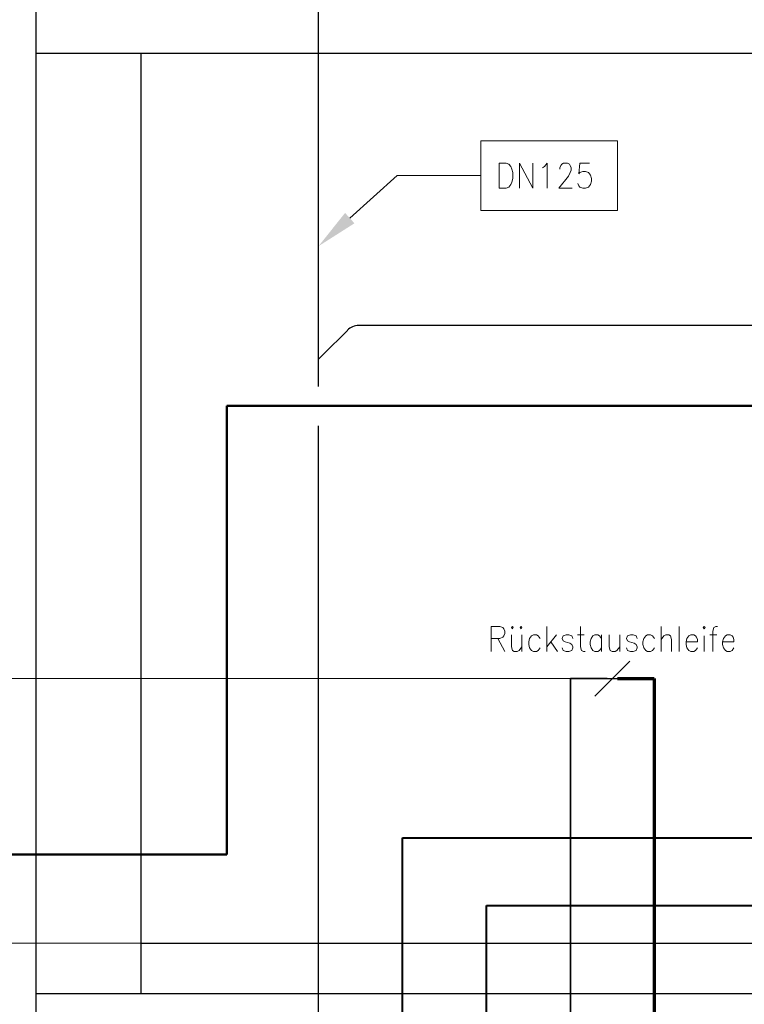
# Model space of a CAD drawing. Extents: x 193 to 943, y 26 to 526.
# Tile 253 of 256: x 482 to 536, y 143 to 217. Entities that reach past the tile are written whole.
import ezdxf
from ezdxf.lldxf.tags import DXFTag

# ---------------------------------------------------------------- set-up
doc = ezdxf.new("R2010")
doc.units = 0
doc.layers.get('0').update_dxf_attribs({"lineweight": 25})
for name, color, linetype, lineweight, true_color in [('KG4_HLS_S_____ZEICHNEN_EXIT', 180, 'GRENZE1', 50, 0x3f00ff), ('KG4_HLS_S_____ZEICHNEN_LEER', 7, 'Punkte_Nova', 40, 0xadadad), ('KG4_HLS_S_____ZEICHNEN_SWDL', 7, 'Continuous', 35, 0x99724c), ('KG4_HLS_S_____ZEICHNEN_SWG', 7, 'grob', 70, 0x99724c), ('KG4_HLS_S_____ZEICHNEN_SWLF', 40, 'SWL', 25, 0xffbf00)]:
    doc.layers.add(name, color=color, linetype=linetype, lineweight=lineweight, true_color=true_color)
for name, color, linetype, lineweight in [('KG4_HLS_SC_ZEICHNEN', 7, 'Continuous', 25), ('KG4_HLS_SYA', 7, 'Continuous', 25), ('KG4_HLS_TEXTE', 7, 'Continuous', 13)]:
    doc.layers.add(name, color=color, linetype=linetype, lineweight=lineweight)
doc.styles.get("Standard").update_dxf_attribs({"font": 'ARIALN.TTF', "width": 0.8})
tags = doc.linetypes.add('GRENZE1', pattern='A,0.25,-0.1,[133,ARIALN.TTF,S=0.1,R=0,X=-0.1,Y=0],-0.1,1', length=1.45).pattern_tags.tags
tags[16:17] = [DXFTag(74, 4), DXFTag(75, 0), DXFTag(340, '0'), DXFTag(46, 1.0), DXFTag(50, 0.0), DXFTag(44, 0.0), DXFTag(45, 0.0)]
tags[14:15] = [DXFTag(74, 4), DXFTag(75, 0), DXFTag(340, '0'), DXFTag(46, 1.0), DXFTag(50, 0.0), DXFTag(44, 0.0), DXFTag(45, 0.0)]
tags[4:5] = [DXFTag(74, 4), DXFTag(75, 0), DXFTag(340, '0'), DXFTag(46, 1.0), DXFTag(50, 0.0), DXFTag(44, 0.0), DXFTag(45, 0.0)]
tags = doc.linetypes.add('grob', pattern=[14, 3, -8, 3]).pattern_tags.tags
tags[8:9] = [DXFTag(74, 4), DXFTag(75, 0), DXFTag(340, '0'), DXFTag(46, 0.0), DXFTag(50, 0.0), DXFTag(44, 0.0), DXFTag(45, 0.0)]
tags[6:7] = [DXFTag(74, 4), DXFTag(75, 0), DXFTag(340, '0'), DXFTag(46, 0.0), DXFTag(50, 0.0), DXFTag(44, 0.0), DXFTag(45, 0.0)]
tags[4:5] = [DXFTag(74, 4), DXFTag(75, 0), DXFTag(340, '0'), DXFTag(46, 0.0), DXFTag(50, 0.0), DXFTag(44, 0.0), DXFTag(45, 0.0)]
tags = doc.linetypes.add('Punkte_Nova', pattern=[4.8, 0.4, 0.2, -4, 0.2]).pattern_tags.tags
tags[10:11] = [DXFTag(74, 4), DXFTag(75, 0), DXFTag(340, '0'), DXFTag(46, 0.0), DXFTag(50, 0.0), DXFTag(44, 0.0), DXFTag(45, 0.0)]
tags[8:9] = [DXFTag(74, 4), DXFTag(75, 0), DXFTag(340, '0'), DXFTag(46, 0.0), DXFTag(50, 0.0), DXFTag(44, 0.0), DXFTag(45, 0.0)]
tags[6:7] = [DXFTag(74, 4), DXFTag(75, 0), DXFTag(340, '0'), DXFTag(46, 0.0), DXFTag(50, 0.0), DXFTag(44, 0.0), DXFTag(45, 0.0)]
tags[4:5] = [DXFTag(74, 4), DXFTag(75, 0), DXFTag(340, '0'), DXFTag(46, 0.0), DXFTag(50, 0.0), DXFTag(44, 0.0), DXFTag(45, 0.0)]
tags = doc.linetypes.add('STRICHPUNKT2', pattern=[12.7, 6.35, -3.175, 0, -3.175]).pattern_tags.tags
tags[10:11] = [DXFTag(74, 4), DXFTag(75, 0), DXFTag(340, '0'), DXFTag(46, 0.0), DXFTag(50, 0.0), DXFTag(44, 0.0), DXFTag(45, 0.0)]
tags[8:9] = [DXFTag(74, 4), DXFTag(75, 0), DXFTag(340, '0'), DXFTag(46, 0.0), DXFTag(50, 0.0), DXFTag(44, 0.0), DXFTag(45, 0.0)]
tags[6:7] = [DXFTag(74, 4), DXFTag(75, 0), DXFTag(340, '0'), DXFTag(46, 0.0), DXFTag(50, 0.0), DXFTag(44, 0.0), DXFTag(45, 0.0)]
tags[4:5] = [DXFTag(74, 4), DXFTag(75, 0), DXFTag(340, '0'), DXFTag(46, 0.0), DXFTag(50, 0.0), DXFTag(44, 0.0), DXFTag(45, 0.0)]
tags = doc.linetypes.add('SWL', pattern='A,6.35,["_",Standard,S=5.08,R=0,X=-0.51,Y=-0.51],2.54', length=8.89).pattern_tags.tags
tags[13:14] = [DXFTag(74, 4), DXFTag(75, 0), DXFTag(340, '0'), DXFTag(46, 1.0), DXFTag(50, 0.0), DXFTag(44, 0.0), DXFTag(45, 0.0)]

# ---------------------------------------------------------------- blocks, each defined once
blk = doc.blocks.new('DWGOBJEKT-A069I19U7N', base_point=(504.114, 199.67))
at = {"color": 0, "linetype": 'ByBlock', "lineweight": -2, "ltscale": 0.13}
for p, q in [((516.209, 207.51), (526.367, 207.51)), ((516.209, 202.335), (516.209, 207.51)), ((526.367, 207.51), (526.367, 202.335)), ((517.574, 205.86), (517.574, 203.985)), ((517.574, 205.86), (518.074, 205.86)), ((518.074, 205.86), (518.288, 205.77)), ((518.288, 205.77), (518.431, 205.592)), ((518.431, 205.592), (518.502, 205.413)), ((518.502, 205.413), (518.574, 205.145)), ((519.074, 205.86), (519.074, 203.985)), ((519.074, 205.86), (520.074, 203.985)), ((520.074, 205.86), (520.074, 203.985)), ((520.788, 205.503), (520.931, 205.592)), ((520.931, 205.592), (521.145, 205.86)), ((521.145, 205.86), (521.145, 203.985)), ((522.074, 205.503), (522.145, 205.681)), ((522.074, 205.413), (522.074, 205.503)), ((522.145, 205.681), (522.217, 205.77)), ((522.217, 205.77), (522.359, 205.86)), ((522.359, 205.86), (522.645, 205.86)), ((522.645, 205.86), (522.788, 205.77)), ((522.788, 205.77), (522.859, 205.681)), ((522.859, 205.681), (522.931, 205.503)), ((522.931, 205.324), (522.859, 205.145)), ((522.931, 205.503), (522.931, 205.324)), ((523.574, 205.86), (523.502, 205.056)), ((524.288, 205.86), (523.574, 205.86)), ((523.574, 205.145), (523.788, 205.235)), ((523.788, 205.235), (524.002, 205.235)), ((524.002, 205.235), (524.217, 205.145)), ((506.438, 201.759), (509.959, 204.922)), ((509.959, 204.922), (516.209, 204.922)), ((518.574, 204.699), (518.502, 204.431)), ((518.574, 205.145), (518.574, 204.699)), ((522.717, 204.878), (522.002, 203.985)), ((522.859, 205.145), (522.717, 204.878)), ((523.502, 205.056), (523.574, 205.145)), ((524.217, 205.145), (524.359, 204.967)), ((524.359, 204.967), (524.431, 204.699)), ((524.431, 204.52), (524.359, 204.253)), ((524.431, 204.699), (524.431, 204.52)), ((518.074, 203.985), (517.574, 203.985)), ((518.288, 204.074), (518.074, 203.985)), ((518.431, 204.253), (518.288, 204.074)), ((518.502, 204.431), (518.431, 204.253)), ((522.002, 203.985), (523.002, 203.985)), ((523.502, 204.163), (523.431, 204.342)), ((523.574, 204.074), (523.502, 204.163)), ((523.788, 203.985), (523.574, 204.074)), ((524.002, 203.985), (523.788, 203.985)), ((524.217, 204.074), (524.002, 203.985)), ((524.359, 204.253), (524.217, 204.074)), ((526.367, 202.335), (516.209, 202.335))]:
    blk.add_line(p, q, dxfattribs=at)
blk.add_solid([(506.787, 201.371), (504.114, 199.67), (506.09, 202.146)], dxfattribs=at)
blk = doc.blocks.new('Blockreferenz-A069I1GE7N', base_point=(504.114, 190.758))
at = {"color": 0, "linetype": 'Continuous', "lineweight": -2, "ltscale": 0.25}
for p, q in [((504.114, 190.758), (504.114, 191.758)), ((504.467, 191.612), (504.114, 191.258))]:
    blk.add_line(p, q, dxfattribs=at)
blk = doc.blocks.new('Blockreferenz-A069I1GK7N', base_point=(506.26, 193.404))
at = {"color": 0, "linetype": 'Continuous', "lineweight": -2, "ltscale": 0.25}
blk.add_ellipse((507.114, 192.551), major_axis=(0, 1.207), ratio=1, start_param=0, end_param=0.785398, dxfattribs=at)
blk = doc.blocks.new('Polylinie-A069I1IO7N', base_point=(250.962, 151.719))
at = {"color": 0, "linetype": 'ByBlock', "lineweight": -2, "ltscale": 5}
for p, q in [((497.287, 154.379), (497.287, 187.781)), ((497.287, 187.781), (584.296, 187.781)), ((250.962, 154.379), (497.287, 154.379))]:
    blk.add_line(p, q, dxfattribs=at)
blk = doc.blocks.new('DWGOBJEKT-A069I1IU7N', base_point=(516.975, 169.491))
at = {"color": 0, "linetype": 'ByBlock', "lineweight": -2, "ltscale": 0.13}
for p, q in [((516.975, 171.366), (516.975, 169.491)), ((516.975, 171.366), (517.618, 171.366)), ((517.618, 171.366), (517.832, 171.277)), ((517.832, 171.277), (517.904, 171.188)), ((517.904, 171.188), (517.975, 171.009)), ((517.975, 170.831), (517.904, 170.652)), ((517.975, 171.009), (517.975, 170.831)), ((518.546, 171.366), (518.475, 171.277)), ((518.475, 171.277), (518.546, 171.188)), ((518.618, 171.277), (518.546, 171.366)), ((518.546, 171.188), (518.618, 171.277)), ((519.189, 171.366), (519.118, 171.277)), ((519.118, 171.277), (519.189, 171.188)), ((519.261, 171.277), (519.189, 171.366)), ((519.189, 171.188), (519.261, 171.277)), ((521.118, 171.366), (521.118, 169.491)), ((523.618, 171.366), (523.618, 169.849)), ((529.618, 171.366), (529.618, 169.491)), ((530.975, 171.366), (530.975, 169.491)), ((532.832, 171.366), (532.761, 171.277)), ((532.761, 171.277), (532.832, 171.188)), ((532.904, 171.277), (532.832, 171.366)), ((532.832, 171.188), (532.904, 171.277)), ((533.546, 171.277), (533.475, 171.009)), ((533.475, 171.009), (533.475, 169.491)), ((533.689, 171.366), (533.546, 171.277)), ((533.832, 171.366), (533.689, 171.366)), ((517.618, 170.474), (516.975, 170.474)), ((517.475, 170.474), (517.975, 169.491)), ((517.832, 170.563), (517.618, 170.474)), ((517.904, 170.652), (517.832, 170.563)), ((518.475, 170.741), (518.475, 169.849)), ((519.261, 170.741), (519.261, 169.491)), ((519.832, 170.474), (519.761, 170.206)), ((519.761, 170.206), (519.761, 170.027)), ((519.975, 170.652), (519.832, 170.474)), ((520.118, 170.741), (519.975, 170.652)), ((520.332, 170.741), (520.118, 170.741)), ((520.475, 170.652), (520.332, 170.741)), ((520.618, 170.474), (520.475, 170.652)), ((521.832, 170.741), (521.118, 169.849)), ((521.404, 170.206), (521.904, 169.491)), ((522.332, 170.652), (522.261, 170.474)), ((522.261, 170.474), (522.332, 170.295)), ((522.546, 170.741), (522.332, 170.652)), ((522.332, 170.295), (522.475, 170.206)), ((522.475, 170.206), (522.832, 170.116)), ((522.761, 170.741), (522.546, 170.741)), ((522.975, 170.652), (522.761, 170.741)), ((522.832, 170.116), (522.975, 170.027)), ((523.046, 170.474), (522.975, 170.652)), ((523.404, 170.741), (523.904, 170.741)), ((524.404, 170.474), (524.332, 170.206)), ((524.332, 170.206), (524.332, 170.027)), ((524.546, 170.652), (524.404, 170.474)), ((524.689, 170.741), (524.546, 170.652)), ((524.904, 170.741), (524.689, 170.741)), ((525.046, 170.652), (524.904, 170.741)), ((525.189, 170.474), (525.046, 170.652)), ((525.189, 170.741), (525.189, 169.491)), ((525.761, 170.741), (525.761, 169.849)), ((526.546, 170.741), (526.546, 169.491)), ((527.118, 170.652), (527.046, 170.474)), ((527.046, 170.474), (527.118, 170.295)), ((527.332, 170.741), (527.118, 170.652)), ((527.118, 170.295), (527.261, 170.206)), ((527.261, 170.206), (527.618, 170.116)), ((527.546, 170.741), (527.332, 170.741)), ((527.761, 170.652), (527.546, 170.741)), ((527.618, 170.116), (527.761, 170.027)), ((527.832, 170.474), (527.761, 170.652)), ((528.332, 170.474), (528.261, 170.206)), ((528.261, 170.206), (528.261, 170.027)), ((528.475, 170.652), (528.332, 170.474)), ((528.618, 170.741), (528.475, 170.652)), ((528.832, 170.741), (528.618, 170.741)), ((528.975, 170.652), (528.832, 170.741)), ((529.118, 170.474), (528.975, 170.652)), ((529.618, 170.384), (529.832, 170.652)), ((529.832, 170.652), (529.975, 170.741)), ((529.975, 170.741), (530.189, 170.741)), ((530.189, 170.741), (530.332, 170.652)), ((530.332, 170.652), (530.404, 170.384)), ((530.404, 170.384), (530.404, 169.491)), ((531.546, 170.474), (531.475, 170.206)), ((531.475, 170.206), (532.332, 170.206)), ((531.475, 170.206), (531.475, 170.027)), ((531.689, 170.652), (531.546, 170.474)), ((531.832, 170.741), (531.689, 170.652)), ((532.046, 170.741), (531.832, 170.741)), ((532.189, 170.652), (532.046, 170.741)), ((532.261, 170.563), (532.189, 170.652)), ((532.332, 170.384), (532.261, 170.563)), ((532.332, 170.206), (532.332, 170.384)), ((532.832, 170.652), (532.832, 169.491)), ((533.261, 170.741), (533.761, 170.741)), ((534.261, 170.474), (534.189, 170.206)), ((534.189, 170.206), (535.046, 170.206)), ((534.189, 170.206), (534.189, 170.027)), ((534.404, 170.652), (534.261, 170.474)), ((534.546, 170.741), (534.404, 170.652)), ((534.761, 170.741), (534.546, 170.741)), ((534.904, 170.652), (534.761, 170.741)), ((534.975, 170.563), (534.904, 170.652)), ((535.046, 170.384), (534.975, 170.563)), ((535.046, 170.206), (535.046, 170.384)), ((518.475, 169.849), (518.546, 169.581)), ((518.546, 169.581), (518.689, 169.491)), ((518.689, 169.491), (518.904, 169.491)), ((518.904, 169.491), (519.046, 169.581)), ((519.046, 169.581), (519.261, 169.849)), ((519.761, 170.027), (519.832, 169.759)), ((519.832, 169.759), (519.975, 169.581)), ((519.975, 169.581), (520.118, 169.491)), ((520.118, 169.491), (520.332, 169.491)), ((520.332, 169.491), (520.475, 169.581)), ((520.475, 169.581), (520.618, 169.759)), ((522.332, 169.581), (522.261, 169.759)), ((522.546, 169.491), (522.332, 169.581)), ((522.761, 169.491), (522.546, 169.491)), ((522.975, 169.581), (522.761, 169.491)), ((522.975, 170.027), (523.046, 169.849)), ((523.046, 169.759), (522.975, 169.581)), ((523.046, 169.849), (523.046, 169.759)), ((523.618, 169.849), (523.689, 169.581)), ((523.689, 169.581), (523.832, 169.491)), ((523.832, 169.491), (523.975, 169.491)), ((524.332, 170.027), (524.404, 169.759)), ((524.404, 169.759), (524.546, 169.581)), ((524.546, 169.581), (524.689, 169.491)), ((524.689, 169.491), (524.904, 169.491)), ((524.904, 169.491), (525.046, 169.581)), ((525.046, 169.581), (525.189, 169.759)), ((525.761, 169.849), (525.832, 169.581)), ((525.832, 169.581), (525.975, 169.491)), ((525.975, 169.491), (526.189, 169.491)), ((526.189, 169.491), (526.332, 169.581)), ((526.332, 169.581), (526.546, 169.849)), ((527.118, 169.581), (527.046, 169.759)), ((527.332, 169.491), (527.118, 169.581)), ((527.546, 169.491), (527.332, 169.491)), ((527.761, 169.581), (527.546, 169.491)), ((527.761, 170.027), (527.832, 169.849)), ((527.832, 169.759), (527.761, 169.581)), ((527.832, 169.849), (527.832, 169.759)), ((528.261, 170.027), (528.332, 169.759)), ((528.332, 169.759), (528.475, 169.581)), ((528.475, 169.581), (528.618, 169.491)), ((528.618, 169.491), (528.832, 169.491)), ((528.832, 169.491), (528.975, 169.581)), ((528.975, 169.581), (529.118, 169.759)), ((531.475, 170.027), (531.546, 169.759)), ((531.546, 169.759), (531.689, 169.581)), ((531.689, 169.581), (531.832, 169.491)), ((531.832, 169.491), (532.046, 169.491)), ((532.046, 169.491), (532.189, 169.581)), ((532.189, 169.581), (532.332, 169.759)), ((534.189, 170.027), (534.261, 169.759)), ((534.261, 169.759), (534.404, 169.581)), ((534.404, 169.581), (534.546, 169.491)), ((534.546, 169.491), (534.761, 169.491)), ((534.761, 169.491), (534.904, 169.581)), ((534.904, 169.581), (535.046, 169.759))]:
    blk.add_line(p, q, dxfattribs=at)
blk = doc.blocks.new('Blockreferenz-A069I1JA7N', base_point=(524.687, 166.178))
at = {"color": 0, "lineweight": -2}
for p, q in [((524.687, 166.178), (527.291, 168.782)), ((525.614, 167.48), (526.364, 167.48))]:
    blk.add_line(p, q, dxfattribs=at)

msp = doc.modelspace()

# ---------------------------------------------------------------- linework, layer by layer
at = {"layer": 'KG4_HLS_S_____ZEICHNEN_LEER', "ltscale": 0.4}
for p, q in [((510.364, 111.046), (510.364, 155.624)), ((510.364, 155.624), (553.976, 155.624)), ((516.614, 107.326), (516.614, 150.576)), ((516.614, 150.576), (569.313, 150.576))]:
    msp.add_line(p, q, dxfattribs=at)
at = {"layer": 'KG4_HLS_S_____ZEICHNEN_SWDL', "ltscale": 0.35}
for p, q in [((522.864, 102.246), (522.864, 167.48)), ((522.864, 167.48), (525.614, 167.48))]:
    msp.add_line(p, q, dxfattribs=at)
at = {"layer": 'KG4_HLS_S_____ZEICHNEN_SWG', "ltscale": 0.7}
for p, q in [((526.364, 167.48), (529.114, 167.48)), ((529.114, 167.48), (529.114, 131.741))]:
    msp.add_line(p, q, dxfattribs=at)
at = {"layer": 'KG4_HLS_S_____ZEICHNEN_SWLF', "ltscale": 0.25}
for p, q in [((504.114, 191.758), (504.114, 298.387)), ((693.916, 193.758), (507.114, 193.758)), ((504.467, 191.612), (506.26, 193.404)), ((504.114, 189.234), (504.114, 190.758)), ((504.114, 127.502), (504.114, 186.306))]:
    msp.add_line(p, q, dxfattribs=at)
at = {"layer": 'KG4_HLS_SC_ZEICHNEN', "ltscale": 0.25}
for p, q in [((483.083, 139.029), (483.083, 301.091)), ((483.083, 214.029), (743.826, 214.029)), ((490.896, 144.029), (490.896, 214.029)), ((490.896, 147.779), (736.014, 147.779)), ((483.083, 144.029), (743.826, 144.029))]:
    msp.add_line(p, q, dxfattribs=at)
at = {"layer": 'KG4_HLS_TEXTE', "color": 8, "linetype": 'STRICHPUNKT2', "ltscale": 0.13, "true_color": 0x808080}
msp.add_line((426.668, 167.48), (522.864, 167.48), dxfattribs=at)
at = {"layer": 'KG4_HLS_TEXTE', "color": 8, "linetype": 'STRICHPUNKT2', "lineweight": 9, "ltscale": 0.13, "true_color": 0x808080}
msp.add_line((426.668, 147.779), (490.896, 147.779), dxfattribs=at)

# ---------------------------------------------------------------- block references
at = {"layer": 'KG4_HLS_S_____ZEICHNEN_EXIT', "ltscale": 5}
msp.add_blockref('Polylinie-A069I1IO7N', (250.962, 151.719), dxfattribs=at)
at = {"layer": 'KG4_HLS_S_____ZEICHNEN_SWLF', "ltscale": 0.25}
for name, p in [('Blockreferenz-A069I1GK7N', (506.26, 193.404)), ('Blockreferenz-A069I1GE7N', (504.114, 190.758))]:
    msp.add_blockref(name, p, dxfattribs=at)
at = {"layer": 'KG4_HLS_SYA', "ltscale": 0.25}
msp.add_blockref('Blockreferenz-A069I1JA7N', (524.687, 166.178), dxfattribs=at)
at = {"layer": 'KG4_HLS_TEXTE', "ltscale": 0.13}
for name, p in [('DWGOBJEKT-A069I19U7N', (504.114, 199.67)), ('DWGOBJEKT-A069I1IU7N', (516.975, 169.491))]:
    msp.add_blockref(name, p, dxfattribs=at)

doc.saveas('drawing.dxf')
